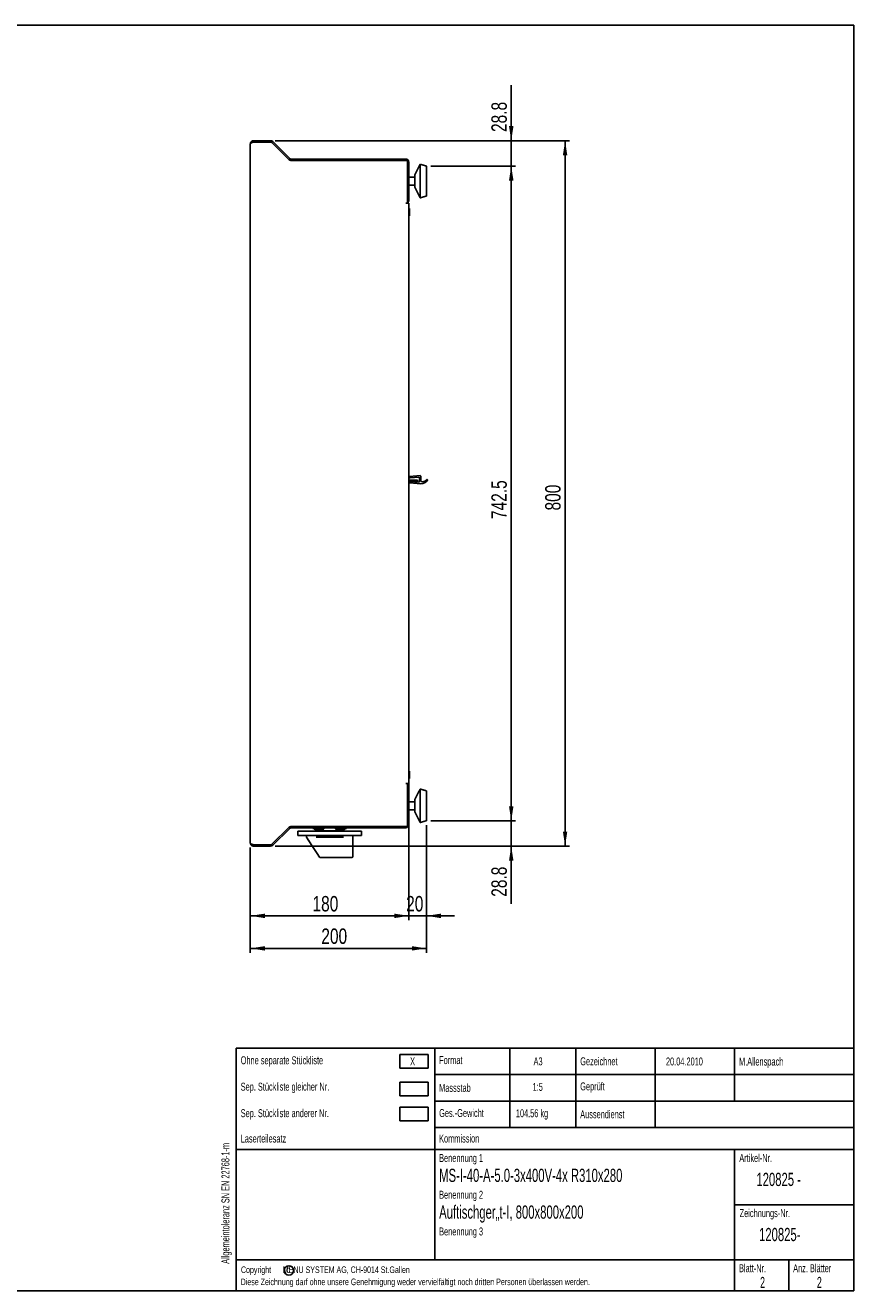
# Model space of a CAD drawing. Extents: x 24 to 2074, y 25 to 1460.
# Tile 5 of 5: x 1135 to 2074, y 25 to 1460. Entities that reach past the tile are written whole.
import ezdxf

# ---------------------------------------------------------------- set-up
doc = ezdxf.new("R2010")
doc.units = 0
doc.layers.get('0').update_dxf_attribs({"linetype": 'CONTINUOUS'})
doc.layers.add('SLD-0', color=179, linetype='CONTINUOUS')
doc.styles.add('SLDTEXTSTYLE0', font='TXT', dxfattribs={"width": 0.605})
doc.styles.add('SLDTEXTSTYLE1', font='TXT', dxfattribs={"width": 0.638186})
doc.styles.add('SLDTEXTSTYLE2', font='TXT', dxfattribs={"width": 0.75})
doc.dimstyles.new('SLDDIMSTYLE0', dxfattribs={"dimtxt": 17.5, "dimasz": 16.51, "dimexe": 0, "dimexo": 0.0625, "dimgap": 4.375, "dimtad": 1, "dimdec": 1, "dimrnd": 1e-09, "dimzin": 12, "dimtxsty": 'SLDTEXTSTYLE2', "dimsah": 1, "dimcen": 0.09, "dimazin": 3, "dimtfac": 1, "dimtdec": 1, "dimtofl": 0, "dimtmove": 0, "dimatfit": 3, "dimtolj": 1, "dimtzin": 12})
doc.dimstyles.new('SLDDIMSTYLE1', dxfattribs={"dimtxt": 17.5, "dimasz": 16.51, "dimexe": 0, "dimexo": 0.0625, "dimgap": 4.375, "dimtad": 1, "dimdec": 1, "dimrnd": 1e-09, "dimzin": 12, "dimtxsty": 'SLDTEXTSTYLE2', "dimsah": 1, "dimcen": 0.09, "dimazin": 3, "dimtfac": 1, "dimtdec": 1, "dimtofl": 0, "dimtmove": 0, "dimatfit": 3, "dimtolj": 1, "dimtzin": 12})
doc.dimstyles.new('SLDDIMSTYLE2', dxfattribs={"dimtxt": 17.5, "dimasz": 16.51, "dimexe": 0, "dimexo": 0.0625, "dimgap": 4.375, "dimtad": 1, "dimdec": 0, "dimrnd": 1e-09, "dimzin": 12, "dimtxsty": 'SLDTEXTSTYLE2', "dimsah": 1, "dimcen": 0.09, "dimazin": 3, "dimtfac": 1, "dimtdec": 0, "dimtofl": 0, "dimtmove": 0, "dimatfit": 3, "dimtolj": 1, "dimtzin": 12})

# ---------------------------------------------------------------- blocks, each defined once
blk = doc.blocks.new('*D7')
at = {"layer": 'SLD-0'}
for p, q in [((1685.7, 1329.1), (1685.7, 1392.2)), ((1418, 1329.1), (1690.7, 1329.1)), ((1685.7, 1329.1), (1685.7, 1300.4)), ((1594.6, 1300.4), (1690.7, 1300.4)), ((1685.7, 1300.4), (1685.7, 1268.6))]:
    blk.add_line(p, q, dxfattribs=at)
for points in [[(1685.7, 1329.1), (1688.3, 1345.7), (1683.2, 1345.7)], [(1685.7, 1300.4), (1683.2, 1283.9), (1688.3, 1283.9)]]:
    blk.add_solid(points, dxfattribs=at)
at = {"layer": 'SLD-0', "insert": (1663.2, 1339), "char_height": 17.5, "attachment_point": 1, "rotation": 90, "style": 'SLDTEXTSTYLE2'}
blk.add_mtext('28.8', dxfattribs=at)
blk = doc.blocks.new('*D8')
at = {"layer": 'SLD-0'}
for p, q in [((1594.6, 1300.4), (1690.7, 1300.4)), ((1685.7, 1300.4), (1685.7, 557.9)), ((1594.6, 557.9), (1690.7, 557.9))]:
    blk.add_line(p, q, dxfattribs=at)
for points in [[(1685.7, 1300.4), (1683.2, 1283.9), (1688.3, 1283.9)], [(1685.7, 557.9), (1688.3, 574.4), (1683.2, 574.4)]]:
    blk.add_solid(points, dxfattribs=at)
at = {"layer": 'SLD-0', "insert": (1663.2, 900.1), "char_height": 17.5, "attachment_point": 1, "rotation": 90, "style": 'SLDTEXTSTYLE2'}
blk.add_mtext('742.5', dxfattribs=at)
blk = doc.blocks.new('*D9')
at = {"layer": 'SLD-0'}
for p, q in [((1685.7, 557.9), (1685.7, 589.7)), ((1594.6, 557.9), (1690.7, 557.9)), ((1685.7, 557.9), (1685.7, 529.1)), ((1418, 529.1), (1690.7, 529.1)), ((1685.7, 529.1), (1685.7, 463.8))]:
    blk.add_line(p, q, dxfattribs=at)
for points in [[(1685.7, 557.9), (1688.3, 574.4), (1683.2, 574.4)], [(1685.7, 529.1), (1683.2, 512.6), (1688.3, 512.6)]]:
    blk.add_solid(points, dxfattribs=at)
at = {"layer": 'SLD-0', "insert": (1663.2, 471.7), "char_height": 17.5, "attachment_point": 1, "rotation": 90, "style": 'SLDTEXTSTYLE2'}
blk.add_mtext('28.8', dxfattribs=at)
blk = doc.blocks.new('*D10')
at = {"layer": 'SLD-0'}
for p, q in [((1418, 1329.1), (1751.8, 1329.1)), ((1746.8, 529.1), (1746.8, 1329.1)), ((1418, 529.1), (1751.8, 529.1))]:
    blk.add_line(p, q, dxfattribs=at)
for points in [[(1746.8, 1329.1), (1744.3, 1312.6), (1749.3, 1312.6)], [(1746.8, 529.1), (1749.3, 545.7), (1744.3, 545.7)]]:
    blk.add_solid(points, dxfattribs=at)
at = {"layer": 'SLD-0', "insert": (1724.2, 909.8), "char_height": 17.5, "attachment_point": 1, "rotation": 90, "style": 'SLDTEXTSTYLE2'}
blk.add_mtext('800', dxfattribs=at)
blk = doc.blocks.new('*D11')
at = {"layer": 'SLD-0'}
for p, q in [((1569.6, 595), (1569.6, 445.1)), ((1589.6, 552.9), (1589.6, 445.1)), ((1569.6, 450.1), (1537.8, 450.1)), ((1589.6, 450.1), (1569.6, 450.1)), ((1589.6, 450.1), (1621.3, 450.1))]:
    blk.add_line(p, q, dxfattribs=at)
for points in [[(1569.6, 450.1), (1553.1, 452.6), (1553.1, 447.5)], [(1589.6, 450.1), (1606.1, 447.5), (1606.1, 452.6)]]:
    blk.add_solid(points, dxfattribs=at)
at = {"layer": 'SLD-0', "insert": (1566.6, 472.6), "char_height": 17.5, "attachment_point": 1, "style": 'SLDTEXTSTYLE2'}
blk.add_mtext('20', dxfattribs=at)
blk = doc.blocks.new('*D12')
at = {"layer": 'SLD-0'}
for p, q in [((1569.6, 595), (1569.6, 445.1)), ((1389.9, 527.6), (1389.9, 445.1)), ((1569.6, 450.1), (1389.9, 450.1))]:
    blk.add_line(p, q, dxfattribs=at)
for points in [[(1389.9, 450.1), (1406.4, 447.5), (1406.4, 452.6)], [(1569.6, 450.1), (1553.1, 452.6), (1553.1, 447.5)]]:
    blk.add_solid(points, dxfattribs=at)
at = {"layer": 'SLD-0', "insert": (1460.4, 472.6), "char_height": 17.5, "attachment_point": 1, "style": 'SLDTEXTSTYLE2'}
blk.add_mtext('180', dxfattribs=at)
blk = doc.blocks.new('*D13')
at = {"layer": 'SLD-0'}
for p, q in [((1589.6, 552.9), (1589.6, 408.2)), ((1389.9, 527.6), (1389.9, 408.2)), ((1389.9, 413.2), (1589.6, 413.2))]:
    blk.add_line(p, q, dxfattribs=at)
for points in [[(1389.9, 413.2), (1406.4, 410.7), (1406.4, 415.7)], [(1589.6, 413.2), (1573.1, 415.7), (1573.1, 410.7)]]:
    blk.add_solid(points, dxfattribs=at)
at = {"layer": 'SLD-0', "insert": (1470.4, 435.8), "char_height": 17.5, "attachment_point": 1, "style": 'SLDTEXTSTYLE2'}
blk.add_mtext('200', dxfattribs=at)

msp = doc.modelspace()

# ---------------------------------------------------------------- linework, layer by layer
at = {"color": 7, "linetype": 'CONTINUOUS'}
for p, q in [((2074, 1460), (24, 1460)), ((2074, 25), (2074, 1460)), ((1389.91, 532.65), (1389.91, 1325.65)), ((1393.41, 1329.15), (1393.41, 1327.65)), ((1393.41, 1329.15), (1412.96, 1329.15)), ((1393.41, 1327.65), (1409.91, 1327.65)), ((1393.41, 1327.57), (1409.91, 1327.57)), ((1409.91, 1327.65), (1409.91, 1327.57)), ((1412.96, 1327.65), (1409.91, 1327.65)), ((1433.54, 1307.9), (1414.38, 1327.06)), ((1434.6, 1308.96), (1415.44, 1328.12)), ((1436.02, 1308.37), (1566.07, 1308.37)), ((1568.07, 1306.87), (1436.02, 1306.87)), ((1568.07, 1258.27), (1568.07, 1306.87)), ((1569.57, 1304.87), (1569.57, 1261.87)), ((1582.57, 1264.37), (1582.57, 1302.37)), ((1589.57, 1266.37), (1589.57, 1300.37)), ((1576.57, 1276.37), (1576.57, 1290.37)), ((1568.07, 1258.27), (1566.07, 1258.27)), ((1568.07, 1258.27), (1569.57, 1258.27)), ((1569.57, 1258.27), (1569.57, 600.02)), ((1569.76, 1252.35), (1569.76, 1243.95)), ((1570.26, 1252.35), (1570.26, 1243.95)), ((1570.27, 947.57), (1570.28, 947.47)), ((1582.3, 949.32), (1570.91, 948.33)), ((1571.04, 946.83), (1580.8, 947.69)), ((1583.06, 942.63), (1583.06, 948.63)), ((1579.56, 944.15), (1569.57, 944.15)), ((1579.56, 942.65), (1569.57, 942.65)), ((1570.28, 942.01), (1570.27, 941.91)), ((1570.91, 941.15), (1583.06, 940.09)), ((1580.8, 941.79), (1571.04, 942.65)), ((1579.56, 942.65), (1579.56, 944.15)), ((1581.56, 946.99), (1581.56, 942.49)), ((1569.76, 614.35), (1569.76, 605.95)), ((1570.26, 614.35), (1570.26, 605.95)), ((1566.07, 600.02), (1568.07, 600.02)), ((1568.07, 551.42), (1568.07, 600.02)), ((1569.57, 600.02), (1568.07, 600.02)), ((1569.56, 596.68), (1569.56, 600.02)), ((1569.57, 596.42), (1569.57, 553.42)), ((1582.57, 555.92), (1582.57, 593.92)), ((1589.57, 557.92), (1589.57, 591.92)), ((1576.57, 567.92), (1576.57, 581.92)), ((1414.38, 531.23), (1433.54, 550.39)), ((1415.44, 530.17), (1434.6, 549.33)), ((1436.02, 551.42), (1568.07, 551.42)), ((1566.07, 549.92), (1436.02, 549.92)), ((1515.91, 546.22), (1443.91, 546.22)), ((1460.91, 549.22), (1470.91, 549.22)), ((1465.4, 547.61), (1465.4, 547.6)), ((1466.43, 547.6), (1466.43, 547.61)), ((1469.41, 547.92), (1468.41, 547.92)), ((1472.42, 548.02), (1468.64, 548.02)), ((1469.41, 549.02), (1472.74, 549.02)), ((1469.41, 547.92), (1469.41, 548.02)), ((1471.18, 547.92), (1469.41, 547.92)), ((1471.18, 547.92), (1471.18, 548.02)), ((1487.41, 546.42), (1472.41, 546.42)), ((1487.08, 549.02), (1490.41, 549.02)), ((1491.19, 548.02), (1487.41, 548.02)), ((1488.91, 549.22), (1498.91, 549.22)), ((1493.4, 547.61), (1493.4, 547.6)), ((1494.43, 547.6), (1494.43, 547.61)), ((1515.91, 541.32), (1443.91, 541.32)), ((1453.66, 539.15), (1453.66, 541.32)), ((1456.14, 535.34), (1453.66, 539.15)), ((1460.49, 528.67), (1456.14, 535.34)), ((1495.41, 539.22), (1464.42, 539.22)), ((1393.41, 530.72), (1409.91, 530.72)), ((1393.41, 529.15), (1393.41, 530.65)), ((1393.41, 530.65), (1409.91, 530.65)), ((1412.96, 529.15), (1393.41, 529.15)), ((1409.91, 530.72), (1409.91, 530.65)), ((1409.91, 530.65), (1412.96, 530.65)), ((1465.71, 520.67), (1460.49, 528.67)), ((1468.32, 516.67), (1465.71, 520.67)), ((1504.71, 516.22), (1469.16, 516.22)), ((1505.21, 516.22), (1504.71, 516.22)), ((24, 25), (2074, 25))]:
    msp.add_line(p, q, dxfattribs=at)
for centre, radius, start, end in [((1412.96, 1325.65), 3.5, 45, 90), ((1412.96, 1325.65), 2, 45, 90), ((1436.02, 1310.37), 3.5, 225, 270), ((1436.02, 1310.37), 2, 225, 270), ((1566.07, 1304.87), 3.5, 0, 90), ((1566.07, 1261.87), 3.5, 304.8499, 0), ((1570.97, 947.63), 0.7, 95, 185), ((1570.98, 947.53), 0.7, 185, 275), ((1580.86, 946.99), 0.7, 0, 95), ((1582.36, 948.63), 0.7, 0, 95), ((1570.97, 941.85), 0.7, 175, 265), ((1570.98, 941.95), 0.7, 85, 175), ((1580.86, 942.49), 0.7, 265, 0), ((1584.89, 948.93), 6.57, 253.74599, 319.54628), ((1583.75, 948.06), 8, 265, 330.32503), ((1590.27, 944.34), 0.5, 330.32503, 139.54628), ((1566.07, 596.42), 3.5, 0, 55.1501), ((1436.02, 547.92), 3.5, 90, 135), ((1436.02, 547.92), 2, 90, 135), ((1462.21, 549.02), 0.2, 0, 90), ((1462.77, 548.64), 0.36, 180, 239.24283), ((1465.91, 553.92), 6.5, 239.24283, 258.14783), ((1464.19, 549.53), 1.8, 269.76063, 270.23937), ((1465.68, 552.42), 4.98, 254.69687, 255.54635), ((1466.19, 552.42), 4.98, 254.69687, 255.54635), ((1465.91, 554.91), 7.18, 269.88031, 270.11969), ((1465.64, 552.42), 4.98, 284.45365, 285.30313), ((1465.91, 553.92), 6.5, 281.79267, 300.75717), ((1466.15, 552.42), 4.98, 284.45365, 285.30313), ((1467.64, 549.53), 1.8, 269.76063, 270.23937), ((1469.05, 548.64), 0.36, 300.75717, 0), ((1469.61, 549.02), 0.2, 90, 180), ((1474.41, 547.92), 2, 90, 180), ((1485.41, 547.92), 2, 0, 90), ((1490.21, 549.02), 0.2, 0, 90), ((1490.77, 548.64), 0.36, 180, 239.24283), ((1493.91, 553.92), 6.5, 239.24283, 258.14783), ((1492.19, 549.53), 1.8, 269.76063, 270.23937), ((1493.68, 552.42), 4.98, 254.69687, 255.54635), ((1494.19, 552.42), 4.98, 254.69687, 255.54635), ((1493.91, 554.91), 7.18, 269.88031, 270.11969), ((1493.64, 552.42), 4.98, 284.45365, 285.30313), ((1493.91, 553.92), 6.5, 281.79267, 300.75717), ((1494.15, 552.42), 4.98, 284.45365, 285.30313), ((1495.64, 549.53), 1.8, 269.76063, 270.23937), ((1497.05, 548.64), 0.36, 300.75717, 0), ((1497.61, 549.02), 0.2, 90, 180), ((1566.07, 553.42), 3.5, 270, 0), ((1412.96, 532.65), 2, 270, 315), ((1412.96, 532.65), 3.5, 270, 315), ((1469.16, 517.22), 1, 213.11134, 270), ((1505.21, 517.22), 1, 270, 0)]:
    msp.add_arc(centre, radius, start, end, dxfattribs=at)
for points, knots in [([(1393.41, 1329.15), (1393.18, 1329.15), (1392.96, 1329.12), (1392.51, 1329.03), (1392.29, 1328.97), (1391.86, 1328.79), (1391.66, 1328.68), (1391.28, 1328.43), (1391.1, 1328.28), (1390.78, 1327.96), (1390.63, 1327.78), (1390.38, 1327.4), (1390.27, 1327.2), (1390.09, 1326.78), (1390.03, 1326.56), (1389.94, 1326.11), (1389.91, 1325.88), (1389.91, 1325.65)], [0, 0, 0, 0, 0.125, 0.125, 0.25, 0.25, 0.375, 0.375, 0.5, 0.5, 0.625, 0.625, 0.75, 0.75, 0.875, 0.875, 1, 1, 1, 1]), ([(1389.91, 1325.65), (1389.91, 1325.73), (1389.94, 1325.81), (1390.03, 1325.97), (1390.09, 1326.05), (1390.27, 1326.21), (1390.38, 1326.29), (1390.63, 1326.45), (1390.78, 1326.53), (1391.1, 1326.69), (1391.28, 1326.77), (1391.66, 1326.93), (1391.86, 1327.01), (1392.28, 1327.17), (1392.5, 1327.25), (1392.95, 1327.41), (1393.18, 1327.49), (1393.41, 1327.57)], [0, 0, 0, 0, 0.125, 0.125, 0.25, 0.25, 0.375, 0.375, 0.5, 0.5, 0.625, 0.625, 0.75, 0.75, 0.875, 0.875, 1, 1, 1, 1]), ([(1393.41, 1327.65), (1393.2, 1327.62), (1392.72, 1327.57), (1392.22, 1327.33), (1392.05, 1327.09), (1392.03, 1327.07)], [0, 0, 0, 0, 0.4286985, 0.9429654, 1, 1, 1, 1]), ([(1464.36, 547.61), (1464.32, 547.63), (1464.22, 547.66), (1464.14, 547.69), (1464.1, 547.72), (1464.13, 547.73), (1464.17, 547.73), (1464.18, 547.73)], [0, 0, 0, 0, 0.2219959, 0.4440878, 0.6633143, 0.8770264, 1, 1, 1, 1]), ([(1464.19, 547.73), (1464.23, 547.73), (1464.29, 547.73), (1464.44, 547.71), (1464.6, 547.68), (1464.75, 547.65), (1464.84, 547.62), (1464.88, 547.61)], [0, 0, 0, 0, 0.2078819, 0.4156804, 0.6258421, 0.8411212, 1, 1, 1, 1]), ([(1464.58, 547.56), (1464.58, 547.56), (1464.58, 547.56), (1464.53, 547.57), (1464.48, 547.58), (1464.44, 547.59), (1464.43, 547.6)], [0, 0, 0, 0, 0.2728909, 0.5844758, 0.9012373, 1, 1, 1, 1]), ([(1464.95, 547.6), (1464.98, 547.59), (1465.04, 547.57), (1465.15, 547.56), (1465.24, 547.56), (1465.32, 547.56), (1465.38, 547.57), (1465.4, 547.58), (1465.4, 547.59), (1465.4, 547.6)], [0, 0, 0, 0, 0.1622582, 0.3246698, 0.4833875, 0.6386737, 0.7935113, 0.9509213, 1, 1, 1, 1]), ([(1465.4, 547.61), (1465.4, 547.63), (1465.42, 547.66), (1465.51, 547.69), (1465.64, 547.72), (1465.78, 547.73), (1465.87, 547.73), (1465.9, 547.73)], [0, 0, 0, 0, 0.2219959, 0.4440878, 0.6633143, 0.8770264, 1, 1, 1, 1]), ([(1465.93, 547.73), (1465.98, 547.73), (1466.09, 547.73), (1466.24, 547.71), (1466.35, 547.68), (1466.42, 547.65), (1466.43, 547.62), (1466.43, 547.61)], [0, 0, 0, 0, 0.2078819, 0.4156804, 0.6258421, 0.8411212, 1, 1, 1, 1]), ([(1466.43, 547.6), (1466.43, 547.59), (1466.44, 547.57), (1466.49, 547.56), (1466.57, 547.56), (1466.66, 547.56), (1466.76, 547.57), (1466.83, 547.58), (1466.87, 547.59), (1466.88, 547.6)], [0, 0, 0, 0, 0.1622582, 0.3246698, 0.4833875, 0.6386737, 0.7935113, 0.9509213, 1, 1, 1, 1]), ([(1466.95, 547.61), (1467, 547.63), (1467.11, 547.66), (1467.28, 547.69), (1467.45, 547.72), (1467.57, 547.73), (1467.62, 547.73), (1467.63, 547.73)], [0, 0, 0, 0, 0.22199589, 0.44408782, 0.66331425, 0.87702639, 1, 1, 1, 1]), ([(1467.39, 547.6), (1467.37, 547.59), (1467.31, 547.57), (1467.26, 547.56), (1467.24, 547.56), (1467.24, 547.56), (1467.25, 547.56)], [0, 0, 0, 0, 0.325134, 0.6505752, 0.9686146, 1, 1, 1, 1]), ([(1467.65, 547.73), (1467.67, 547.73), (1467.72, 547.73), (1467.72, 547.71), (1467.67, 547.68), (1467.58, 547.65), (1467.5, 547.62), (1467.47, 547.61)], [0, 0, 0, 0, 0.2078819, 0.4156804, 0.6258421, 0.8411212, 1, 1, 1, 1]), ([(1492.36, 547.61), (1492.32, 547.63), (1492.22, 547.66), (1492.14, 547.69), (1492.1, 547.72), (1492.13, 547.73), (1492.17, 547.73), (1492.18, 547.73)], [0, 0, 0, 0, 0.2219959, 0.4440878, 0.6633143, 0.8770264, 1, 1, 1, 1]), ([(1492.19, 547.73), (1492.23, 547.73), (1492.29, 547.73), (1492.44, 547.71), (1492.6, 547.68), (1492.75, 547.65), (1492.84, 547.62), (1492.88, 547.61)], [0, 0, 0, 0, 0.2078819, 0.4156804, 0.6258421, 0.8411212, 1, 1, 1, 1]), ([(1492.58, 547.56), (1492.58, 547.56), (1492.58, 547.56), (1492.53, 547.57), (1492.48, 547.58), (1492.44, 547.59), (1492.43, 547.6)], [0, 0, 0, 0, 0.2728909, 0.5844758, 0.9012373, 1, 1, 1, 1]), ([(1492.95, 547.6), (1492.98, 547.59), (1493.04, 547.57), (1493.15, 547.56), (1493.24, 547.56), (1493.32, 547.56), (1493.38, 547.57), (1493.4, 547.58), (1493.4, 547.59), (1493.4, 547.6)], [0, 0, 0, 0, 0.1622582, 0.3246698, 0.4833875, 0.6386737, 0.7935113, 0.9509213, 1, 1, 1, 1]), ([(1493.4, 547.61), (1493.4, 547.63), (1493.42, 547.66), (1493.51, 547.69), (1493.64, 547.72), (1493.78, 547.73), (1493.87, 547.73), (1493.9, 547.73)], [0, 0, 0, 0, 0.2219959, 0.4440878, 0.6633143, 0.8770264, 1, 1, 1, 1]), ([(1493.93, 547.73), (1493.98, 547.73), (1494.09, 547.73), (1494.24, 547.71), (1494.35, 547.68), (1494.42, 547.65), (1494.43, 547.62), (1494.43, 547.61)], [0, 0, 0, 0, 0.2078819, 0.4156804, 0.6258421, 0.8411212, 1, 1, 1, 1]), ([(1494.43, 547.6), (1494.43, 547.59), (1494.44, 547.57), (1494.49, 547.56), (1494.57, 547.56), (1494.66, 547.56), (1494.76, 547.57), (1494.83, 547.58), (1494.87, 547.59), (1494.88, 547.6)], [0, 0, 0, 0, 0.1622582, 0.3246698, 0.4833875, 0.6386737, 0.7935113, 0.9509213, 1, 1, 1, 1]), ([(1494.95, 547.61), (1495, 547.63), (1495.11, 547.66), (1495.28, 547.69), (1495.45, 547.72), (1495.57, 547.73), (1495.62, 547.73), (1495.63, 547.73)], [0, 0, 0, 0, 0.22199589, 0.44408782, 0.66331425, 0.87702639, 1, 1, 1, 1]), ([(1495.39, 547.6), (1495.37, 547.59), (1495.31, 547.57), (1495.26, 547.56), (1495.24, 547.56), (1495.24, 547.56), (1495.25, 547.56)], [0, 0, 0, 0, 0.325134, 0.6505752, 0.9686146, 1, 1, 1, 1]), ([(1495.65, 547.73), (1495.67, 547.73), (1495.72, 547.73), (1495.72, 547.71), (1495.67, 547.68), (1495.58, 547.65), (1495.5, 547.62), (1495.47, 547.61)], [0, 0, 0, 0, 0.2078819, 0.4156804, 0.6258421, 0.8411212, 1, 1, 1, 1]), ([(1393.41, 530.72), (1393.18, 530.8), (1392.96, 530.88), (1392.51, 531.04), (1392.29, 531.12), (1391.86, 531.28), (1391.66, 531.36), (1391.28, 531.52), (1391.1, 531.6), (1390.78, 531.76), (1390.63, 531.84), (1390.38, 532), (1390.27, 532.08), (1390.09, 532.24), (1390.03, 532.32), (1389.94, 532.48), (1389.91, 532.56), (1389.91, 532.65)], [0, 0, 0, 0, 0.125, 0.125, 0.25, 0.25, 0.375, 0.375, 0.5, 0.5, 0.625, 0.625, 0.75, 0.75, 0.875, 0.875, 1, 1, 1, 1]), ([(1389.91, 532.65), (1389.91, 532.41), (1389.94, 532.19), (1390.03, 531.74), (1390.09, 531.52), (1390.27, 531.09), (1390.38, 530.89), (1390.63, 530.51), (1390.78, 530.33), (1391.1, 530.01), (1391.28, 529.86), (1391.66, 529.61), (1391.86, 529.5), (1392.28, 529.33), (1392.5, 529.26), (1392.95, 529.17), (1393.18, 529.15), (1393.41, 529.15)], [0, 0, 0, 0, 0.125, 0.125, 0.25, 0.25, 0.375, 0.375, 0.5, 0.5, 0.625, 0.625, 0.75, 0.75, 0.875, 0.875, 1, 1, 1, 1]), ([(1392.07, 531.21), (1392.22, 531.07), (1392.57, 530.76), (1393.08, 530.65), (1393.38, 530.65), (1393.41, 530.65)], [0, 0, 0, 0, 0.4028427, 0.9304943, 1, 1, 1, 1]), ([(1457.16, 535.04), (1457.15, 535.04), (1457.07, 535.03), (1456.87, 535.03), (1456.58, 535.07), (1456.31, 535.17), (1456.21, 535.27), (1456.15, 535.32)], [0, 0, 0, 0, 0.0058098, 0.1963783, 0.4732793, 0.7363793, 1, 1, 1, 1])]:
    msp.add_open_spline(points, degree=3, knots=knots, dxfattribs=at)
for points in [[(1582.57, 1302.37), (1576.57, 1290.37)], [(1589.57, 1300.37), (1582.57, 1302.37)], [(1576.57, 1287.92), (1569.57, 1287.92)], [(1569.57, 1278.83), (1576.57, 1278.83)], [(1576.57, 1276.37), (1582.57, 1264.37)], [(1582.57, 1264.37), (1589.57, 1266.37)], [(1569.76, 1252.35), (1569.57, 1252.16)], [(1570.26, 1252.35), (1569.76, 1252.35)], [(1569.57, 1244.14), (1569.76, 1243.95)], [(1569.76, 1243.95), (1570.26, 1243.95)], [(1569.76, 614.35), (1569.57, 614.16)], [(1569.57, 606.14), (1569.76, 605.95)], [(1570.26, 614.35), (1569.76, 614.35)], [(1569.76, 605.95), (1570.26, 605.95)], [(1582.57, 593.92), (1576.57, 581.92)], [(1589.57, 591.92), (1582.57, 593.92)], [(1576.57, 579.46), (1569.57, 579.46)], [(1569.57, 570.37), (1576.57, 570.37)], [(1576.57, 567.92), (1582.57, 555.92)], [(1443.91, 546.22), (1443.91, 541.32)], [(1460.91, 549.92), (1460.91, 549.22)], [(1462.41, 549.02), (1462.41, 548.64)], [(1464.58, 547.56), (1464.58, 547.68)], [(1467.24, 547.68), (1467.24, 547.56)], [(1469.41, 548.64), (1469.41, 549.02)], [(1470.91, 549.22), (1470.91, 549.92)], [(1472.41, 547.92), (1472.41, 546.42)], [(1474.91, 546.42), (1474.91, 546.22)], [(1484.91, 546.22), (1484.91, 546.42)], [(1487.41, 546.42), (1487.41, 547.92)], [(1488.91, 549.92), (1488.91, 549.22)], [(1490.41, 549.02), (1490.41, 548.64)], [(1492.58, 547.56), (1492.58, 547.68)], [(1495.24, 547.68), (1495.24, 547.56)], [(1497.41, 548.64), (1497.41, 549.02)], [(1498.91, 549.22), (1498.91, 549.92)], [(1515.91, 541.32), (1515.91, 546.22)], [(1582.57, 555.92), (1589.57, 557.92)], [(1456.14, 535.34), (1456.15, 535.32)], [(1506.21, 517.22), (1506.21, 541.32)]]:
    msp.add_open_spline(points, degree=1, dxfattribs=at)
at = {"layer": 'SLD-0'}
for p, q in [((2074, 300), (1374, 300)), ((1374, 300), (1374, 25)), ((1591.5, 292.81), (1559.59, 292.81)), ((1559.59, 292.81), (1559.59, 277.19)), ((1591.5, 277.19), (1591.5, 292.81)), ((1599, 300), (1599, 60)), ((1684, 210), (1684, 300)), ((1759, 300), (1759, 210)), ((1849, 300), (1849, 210)), ((1939, 300), (1939, 240)), ((2074, 300), (2074, 25)), ((1559.59, 277.19), (1591.5, 277.19)), ((1591.5, 261.52), (1559.59, 261.52)), ((1559.59, 261.52), (1559.59, 245.9)), ((1591.5, 245.9), (1591.5, 261.52)), ((2074, 270), (1599, 270)), ((1559.59, 245.9), (1591.5, 245.9)), ((1591.5, 233.22), (1559.59, 233.22)), ((1559.59, 233.22), (1559.59, 217.6)), ((1591.5, 217.6), (1591.5, 233.22)), ((2074, 240), (1599, 240)), ((1559.59, 217.6), (1591.5, 217.6)), ((2074, 210), (1599, 210)), ((2074, 185), (1374, 185)), ((1939, 185), (1939, 25)), ((1939, 122.5), (2074, 122.5)), ((2074, 60), (1374, 60)), ((2000.36, 60), (2000.36, 25)), ((2074, 25), (1374, 25))]:
    msp.add_line(p, q, dxfattribs=at)
msp.add_circle((1433.65, 47.95), 5.33, dxfattribs=at)

# ---------------------------------------------------------------- texts
at = {"color": 7, "linetype": 'CONTINUOUS', "attachment_point": 1, "style": 'SLDTEXTSTYLE0'}
for s, insert, char_height in [('1:5', (1709.98, 260.67), 9.017), ('104.56 kg', (1691.02, 230.74), 9.017), ('2', (1967.84, 40.63), 12.5), ('2', (2032.25, 40.62), 12.5)]:
    msp.add_mtext(s, dxfattribs=dict(at, insert=insert, char_height=char_height))
at = {"layer": 'SLD-0', "attachment_point": 1, "style": 'SLDTEXTSTYLE1'}
for s, insert, char_height in [('Ohne separate Stückliste', (1379, 290.81), 9.017), ('X', (1571.09, 289.58), 9.02), ('Format', (1604, 290.99), 9.017), ('A3        ', (1711.05, 289.54), 9.017), ('Gezeichnet', (1764, 289.64), 9.017), ('20.04.2010', (1861.15, 289.44), 9.017), ('M.Allenspach', (1944, 289.36), 9.017), ('Sep. Stückliste gleicher Nr.', (1379, 260.88), 9.017), ('Massstab', (1604, 259.56), 9.017), ('Geprüft', (1763.94, 261.21), 9.017), ('Sep. Stückliste anderer Nr.', (1379, 230.81), 9.017), ('Ges.-Gewicht', (1604, 230.99), 9.017), ('Aussendienst', (1763.94, 229.56), 9.017), ('Laserteilesatz', (1379, 202.06), 9.017), ('Kommission', (1604, 202.06), 9.017), ('Benennung 1', (1604, 179.98), 9.017), ('Artikel-Nr.', (1944.33, 179.98), 9.017), ('MS-I-40-A-5.0-3x400V-4x R310x280 ', (1604, 163.31), 15), ('120825 -', (1963.69, 158.71), 15), ('Benennung 2', (1604, 138.33), 9.017), ('Auftischger„t-I, 800x800x200', (1604, 121.66), 15), ('Zeichnungs-Nr.', (1944.71, 117.48), 9.017), ('Benennung 3', (1604, 96.68), 9.017), ('120825-', (1966.7, 96.21), 15), ('Copyright      MENU SYSTEM AG, CH-9014 St.Gallen', (1379.28, 52.53), 7.493), ('c', (1430.92, 52.74), 7.49), ('Blatt-Nr.', (1944, 54.98), 9.017), ('Anz. Blätter', (2005.36, 54.98), 9.017), ('Diese Zeichnung darf ohne unsere Genehmigung weder vervielfältigt noch dritten Personen überlassen werden.', (1379, 38.78), 7.493)]:
    msp.add_mtext(s, dxfattribs=dict(at, insert=insert, char_height=char_height))
at = {"layer": 'SLD-0', "insert": (1357.21, 55.44), "char_height": 9.017, "attachment_point": 1, "rotation": 90, "style": 'SLDTEXTSTYLE1'}
msp.add_mtext('Allgemeintoleranz SN EN 22768-1-m', dxfattribs=at)

# ---------------------------------------------------------------- dimensions: what is measured, and where the dimension line sits
at = {"layer": 'SLD-0'}
for base, p1, p2, dimstyle, picture, middle in [((1685.74, 1300.37), (1412.96, 1329.15), (1589.57, 1300.37), 'SLDDIMSTYLE1', '*D7', (1685.74, 1361.65)), ((1746.79, 1329.15), (1412.96, 529.15), (1412.96, 1329.15), 'SLDDIMSTYLE0', '*D10', (1746.79, 929.15)), ((1685.7367, 557.9193), (1589.5665, 1300.3716), (1589.5665, 557.9193), 'SLDDIMSTYLE0', '*D8', (1685.7367, 929.1455)), ((1685.74, 529.15), (1589.57, 557.92), (1412.96, 529.15), 'SLDDIMSTYLE1', '*D9', (1685.74, 494.3))]:
    dim = msp.add_linear_dim(base=base, p1=p1, p2=p2, angle=90, dimstyle=dimstyle, dxfattribs=at)
    dim.commit()
    dim.dimension.update_dxf_attribs({"geometry": picture, "text_midpoint": middle, "dimtype": 160})
for base, p1, p2, dimstyle, picture, middle in [((1389.91, 450.08), (1569.57, 600.02), (1389.91, 532.65), 'SLDDIMSTYLE2', '*D12', (1479.74, 450.08)), ((1569.57, 450.08), (1589.57, 557.92), (1569.57, 600.02), 'SLDDIMSTYLE1', '*D11', (1579.57, 450.08)), ((1589.57, 413.21), (1389.91, 532.65), (1589.57, 557.92), 'SLDDIMSTYLE2', '*D13', (1489.74, 413.21))]:
    dim = msp.add_linear_dim(base=base, p1=p1, p2=p2, dimstyle=dimstyle, dxfattribs=at)
    dim.commit()
    dim.dimension.update_dxf_attribs({"geometry": picture, "text_midpoint": middle, "dimtype": 160})

doc.saveas('drawing.dxf')
